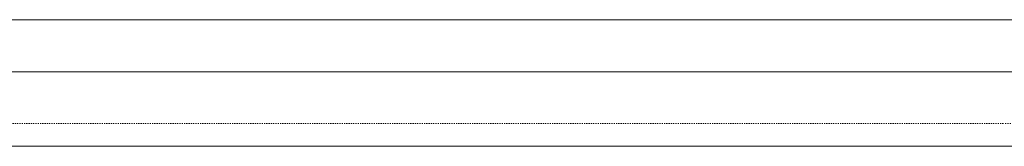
# Model space of a CAD drawing. Header units: millimetres. Extents: x -158258 to 126254, y -16359 to 60195.
# Tile 122 of 173: x -140350 to -140264, y 20873 to 20885. Entities that reach past the tile are written whole.
import ezdxf

# ---------------------------------------------------------------- set-up
doc = ezdxf.new("R2010")
doc.units = ezdxf.units.MM
doc.header["$LTSCALE"] = 0.1
doc.header["$MEASUREMENT"] = 0
doc.linetypes.add('HIDDEN', pattern=[0.375, 0.25, -0.125])
doc.layers.add('3_Hatch', color=8, linetype='Continuous', lineweight=0)

# ---------------------------------------------------------------- blocks, each defined once
blk = doc.blocks.new('*U1021')
at = {"layer": '3_Hatch'}
for p, q in [((28.3994199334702, 105.4719347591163), (100, 105.4719347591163)), ((30.02557468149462, 98.96775415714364), (100, 98.96775415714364)), ((29.50582501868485, 94.41162153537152), (100, 94.41162153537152))]:
    blk.add_line(p, q, dxfattribs=at)
at = {"layer": '3_Hatch', "linetype": 'HIDDEN'}
blk.add_line((30.02557381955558, 103.4802959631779), (100, 103.4802959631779), dxfattribs=at)
blk = doc.blocks.new('*U1022')
at = {"layer": '3_Hatch'}
for p, q in [((-28.3994199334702, 105.4719347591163), (-1150.000000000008, 105.4719347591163)), ((-30.02557468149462, 98.96775415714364), (-1150.000000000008, 98.96775415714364)), ((-29.50582501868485, 94.41162153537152), (-1150.000000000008, 94.41162153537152))]:
    blk.add_line(p, q, dxfattribs=at)
at = {"layer": '3_Hatch', "linetype": 'HIDDEN'}
blk.add_line((-30.02557381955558, 103.4802959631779), (-1150.000000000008, 103.4802959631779), dxfattribs=at)

msp = doc.modelspace()

# ---------------------------------------------------------------- block references
at = {"layer": '3_Hatch', "transparency": 33554687, "rotation": 179.9999999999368}
for name, p in [('*U1022', (-141413.9469638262, 20978.95285302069)), ('*U1021', (-140163.9469638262, 20978.95285302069))]:
    msp.add_blockref(name, p, dxfattribs=at)

doc.saveas('drawing.dxf')
